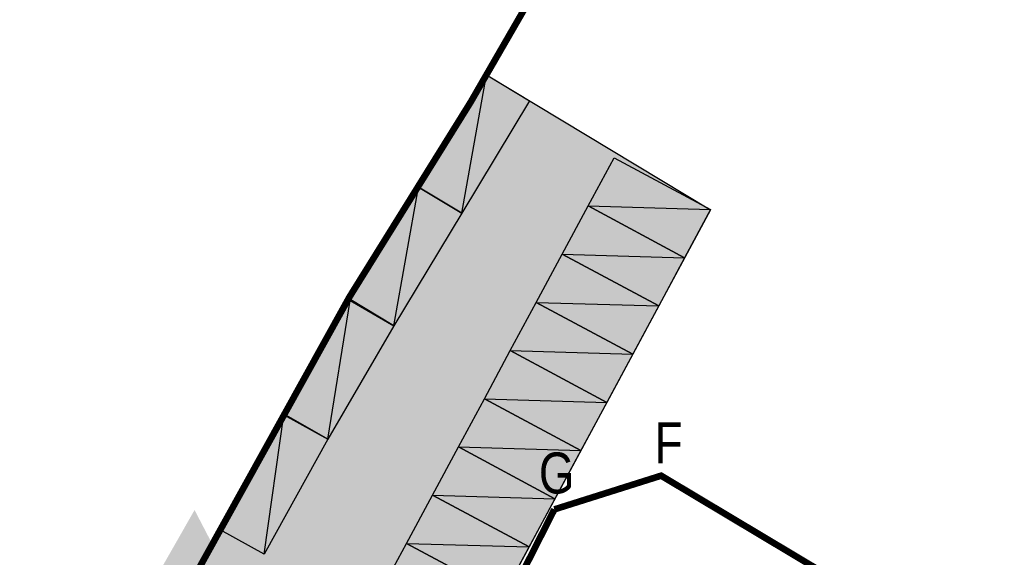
# Model space of a CAD drawing. Header units: millimetres. Extents: x 6567289036 to 6568990308, y 5976640423 to 5977332400.
# Tile 52 of 216: x 6568042006 to 6568086943, y 5976992570 to 5977017132. Entities that reach past the tile are written whole.
import ezdxf

# ---------------------------------------------------------------- set-up
doc = ezdxf.new("R2010")
doc.units = ezdxf.units.MM
for name, pattern in [('ACAD_ISO04W100', [30, 24, -3, 0, -3]), ('ACAD_ISO10W100', [18, 12, -3, 0, -3]), ('HIDDEN2', [4.7625, 3.175, -1.5875])]:
    doc.linetypes.add(name, pattern=pattern)
for name, color, linetype, lineweight in [('_ZAKRES_OPRACOWANIA', 182, 'HIDDEN2', 50), ('OBSZAR WPISANY DO REJESTRU ZABYTKÓW', 10, 'FENCELINE1', 35), ('parking', 251, 'Continuous', 0), ('PZT_Granica Działki', 1, 'ACAD_ISO04W100', 40)]:
    doc.layers.add(name, color=color, linetype=linetype, lineweight=lineweight)
doc.styles.add('Arial', font='arial.ttf', dxfattribs={"height": 324.565868})
doc.linetypes.add('FENCELINE1', pattern='A,6.35,-2.54,[133,ltypeshp.shx,S=2.54,R=0,X=-2.54,Y=0],-2.54,25.4', length=36.83)
picture_1 = doc.add_image_def('image2.jpg', size_in_pixel=(6997, 9782))

msp = doc.modelspace()

# ---------------------------------------------------------------- hatches: boundary and pattern name
at = {"layer": 'parking', "lineweight": 9}
h = msp.add_hatch(dxfattribs=at)
h.set_pattern_fill('AR-HBONE', color=256, scale=5, angle=45)
h.paths.add_polyline_path([(6568073533.277429, 5977008449.547804), (6568063307.758492, 5977014614.209203), (6568057050.562544, 5977004454.047427), (6568051158.620505, 5976993818.089594), (6568050796.274112, 5976993175.217654), (6568049987.440865, 5976994730.245831), (6568045028.419047, 5976986036.690688), (6568045952.472263, 5976986794.226805), (6568047181.635783, 5976987229.592649), (6568048234.612877, 5976987125.547994), (6568049263.381711, 5976986733.277955), (6568059125.112175, 5976981656.866416)])
h.paths.add_polyline_path([(6568015167.461264, 5976922870.924619), (6568011732.930997, 5976927200.800008), (6568005638.039282, 5976916196.831394), (6568009964.976233, 5976913730.273727)])

# ---------------------------------------------------------------- linework, layer by layer
msp.add_lwpolyline([(6568047460.554092, 5976987211.29302), (6568057050.562544, 5977004454.047427), (6568063307.758492, 5977014614.209203), (6568073533.277429, 5977008449.547804), (6568059125.112175, 5976981656.866416), (6568049263.381711, 5976986733.277955), (6568048234.612877, 5976987125.547994), (6568047460.554092, 5976987211.29302)])
msp.add_lwpolyline([(6568047460.554092, 5976987211.29302), (6568057050.562544, 5977004454.047427), (6568063307.758492, 5977014614.209203), (6568073533.277429, 5977008449.547804), (6568059125.112175, 5976981656.866416), (6568049263.381711, 5976986733.277955), (6568048234.612877, 5976987125.547994), (6568047460.554092, 5976987211.29302)])
at = {"color": 6, "lineweight": 30}
for points in [[(6568062179.68124, 5977008288.275145), (6568060209.946163, 5977009475.76987), (6568063307.758492, 5977014614.209203), (6568065277.493567, 5977013426.714478), (6568062179.68124, 5977008288.275145), (6568063307.758492, 5977014614.209203)], [(6568067949.670515, 5977008622.643041), (6568069133.39139, 5977010824.643244), (6568073537.391796, 5977008457.201498), (6568072353.670922, 5977006255.201293), (6568067949.670515, 5977008622.643041), (6568073537.391796, 5977008457.201498)], [(6568059081.868914, 5977003149.835812), (6568057112.133835, 5977004337.330538), (6568060209.946162, 5977009475.769871), (6568062179.68124, 5977008288.275145), (6568059081.868914, 5977003149.835812), (6568060209.946162, 5977009475.769871)], [(6568066765.949642, 5977006420.642836), (6568067949.670515, 5977008622.643041), (6568072353.670922, 5977006255.201293), (6568071169.950048, 5977004053.201089), (6568066765.949642, 5977006420.642836), (6568072353.670922, 5977006255.201293)], [(6568065582.228769, 5977004218.642632), (6568066765.949642, 5977006420.642836), (6568071169.950048, 5977004053.201089), (6568069986.229176, 5977001851.200885), (6568065582.228769, 5977004218.642632), (6568071169.950048, 5977004053.201089)], [(6568056069.429319, 5976997960.885272), (6568054080.331614, 5976999115.653782), (6568057092.771206, 5977004304.604322), (6568059081.868914, 5977003149.835812), (6568056069.429319, 5976997960.885272), (6568057092.771206, 5977004304.604322)], [(6568064398.507895, 5977002016.642427), (6568065582.228769, 5977004218.642632), (6568069986.229176, 5977001851.200885), (6568068802.508302, 5976999649.200681), (6568064398.507895, 5977002016.642427), (6568069986.229176, 5977001851.200885)], [(6568063214.787022, 5976999814.642223), (6568064398.507895, 5977002016.642427), (6568068802.508302, 5976999649.200681), (6568067618.787428, 5976997447.200476), (6568063214.787022, 5976999814.642223), (6568068802.508302, 5976999649.200681)], [(6568062031.066149, 5976997612.642018), (6568063214.787022, 5976999814.642223), (6568067618.787428, 5976997447.200476), (6568066435.066555, 5976995245.200273), (6568062031.066149, 5976997612.642018), (6568067618.787428, 5976997447.200476)], [(6568053170.142126, 5976992707.873396), (6568051156.487574, 5976993819.26682), (6568054055.774765, 5976999072.278696), (6568056069.429319, 5976997960.885272), (6568053170.142126, 5976992707.873396), (6568054055.774765, 5976999072.278696)], [(6568060847.345275, 5976995410.641815), (6568062031.066149, 5976997612.642018), (6568066435.066555, 5976995245.200273), (6568065251.345682, 5976993043.200068), (6568060847.345275, 5976995410.641815), (6568066435.066555, 5976995245.200273)], [(6568059663.624401, 5976993208.641611), (6568060847.345275, 5976995410.641815), (6568065251.345682, 5976993043.200068), (6568064067.624807, 5976990841.199863), (6568059663.624401, 5976993208.641611), (6568065251.345682, 5976993043.200068)], [(6568058479.903526, 5976991006.641406), (6568059663.6244, 5976993208.641611), (6568064067.624806, 5976990841.199863), (6568062883.903934, 5976988639.199659), (6568058479.903526, 5976991006.641406), (6568064067.624806, 5976990841.199863)]]:
    msp.add_lwpolyline(points, dxfattribs=at)
at = {"layer": '_ZAKRES_OPRACOWANIA', "linetype": 'ACAD_ISO10W100', "ltscale": 0.3, "const_width": 300}
for points in [[(6568032239.999999, 5976852049.999994), (6568025329.99998, 5976856729.999994), (6568023636.608104, 5976858270.489439), (6568041829.99999, 5976885390.000004), (6568003479.99999, 5976910719.999994), (6568013629.589919, 5976928375.224607), (6568014495.843036, 5976929754.15974), (6568028338.514824, 5976953585.160838), (6568034799.999999, 5976965239.999994), (6568044391.524034, 5976981002.424018), (6568045959.99999, 5976984620.000004), (6568048339.99999, 5976988730.000004), (6568057050.562544, 5977004454.047427), (6568062589.99999, 5977013369.999994), (6568072720.000009, 5977030929.999994), (6568073869.99999, 5977032920.000013), (6568101809.99999, 5977008099.999994), (6568113540.000009, 5976997390.000004)], [(6568066410, 5976994760), (6568071280.000002, 5976996300), (6568082239.999994, 5976989740.000004), (6568075350.000049, 5976975490.000101), (6568072670, 5976976520), (6568071469.999995, 5976974709.999992), (6568071469.999995, 5976974709.999992), (6568045960.795306, 5976984619.691043)], [(6568048303.262007, 5976988742.376925), (6568060600, 5976983290), (6568066409.999985, 5976994759.999995)]]:
    msp.add_lwpolyline(points, dxfattribs=at)
at = {"layer": 'OBSZAR WPISANY DO REJESTRU ZABYTKÓW'}
for p, q in [((6568066409.99999, 5976994760.000004), (6568071279.99998, 5976996300.000013)), ((6568071279.99998, 5976996300.000013), (6568079005.606479, 5976991675.914349)), ((6568060599.999999, 5976983290.000013), (6568066409.99999, 5976994760.000004))]:
    msp.add_line(p, q, dxfattribs=at)

# ---------------------------------------------------------------- texts
at = {"layer": 'PZT_Granica Działki', "style": 'Arial', "width": 0.8}
for s, p in [('F', (6568070983.269375, 5976996862.5051)), ('G', (6568065700.433852, 5976995487.718531))]:
    msp.add_text(s, height=1872, dxfattribs=at).set_placement(p)

# ---------------------------------------------------------------- pictures from other files: only their frames are drawn
at = {"color": 6, "lineweight": 30}
image = msp.add_image(picture_1, insert=(6567921000, 5976718000), size_in_units=(296500, 414515.220809), dxfattribs=at)
image.dxf.flags = 7

doc.saveas('drawing.dxf')
